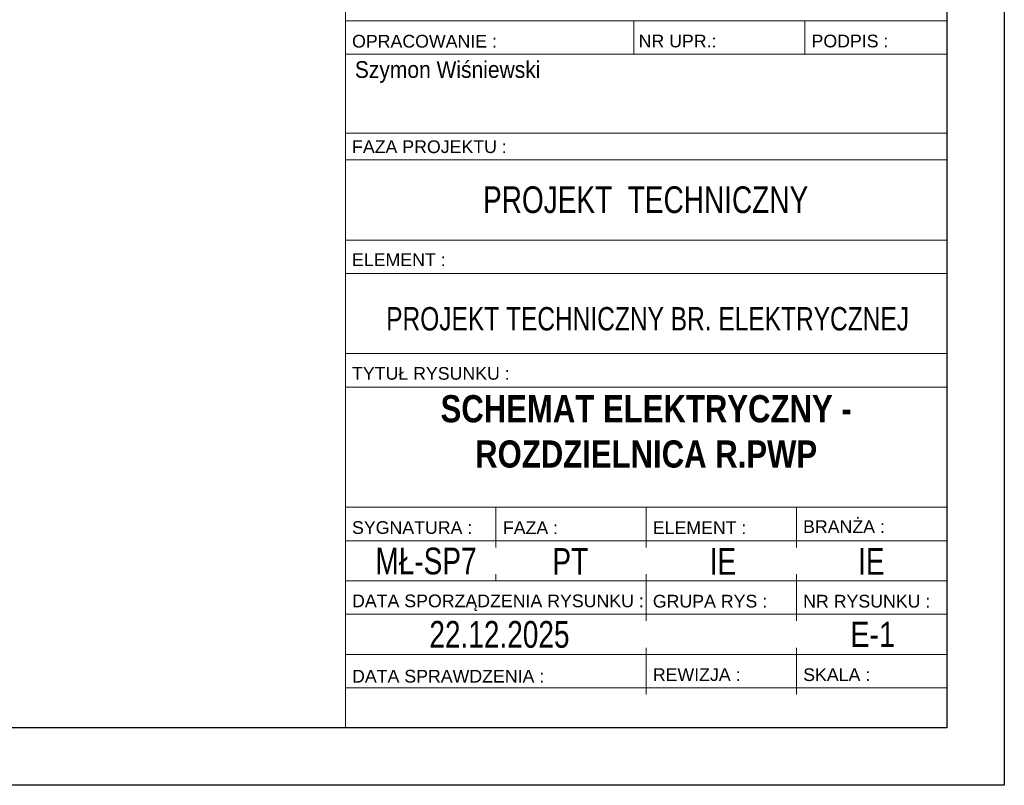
# Model space of a CAD drawing. Header units: millimetres. Extents: x -14609 to 44937, y 52278 to 67558.
# Tile 30 of 48: x 36294 to 37237, y 55548 to 56282. Entities that reach past the tile are written whole.
import ezdxf

# ---------------------------------------------------------------- set-up
doc = ezdxf.new("R2010")
doc.units = ezdxf.units.MM
doc.styles.add('GENERATED_STYLE_1', font='ARIALN.TTF')
doc.styles.add('GENERATED_STYLE_2', font='ARIALNB.TTF')
doc.styles.add('GENERATED_STYLE_3', font='arial.ttf')

# ---------------------------------------------------------------- blocks, each defined once
blk = doc.blocks.new('*U34')
for points in [[(0, 0), (-2100, 0), (-2100, 2970), (0, 2970)], [(-55, 55), (-1900, 55), (-1900, 2915), (-55, 2915)]]:
    blk.add_lwpolyline(points, close=True)

msp = doc.modelspace()

# ---------------------------------------------------------------- linework, layer by layer
at = {"color": 7, "linetype": 'Continuous', "lineweight": 13}
for p, q in [((36605.94, 56280.46), (37181.94, 56280.46)), ((36882.27, 56280.46), (36882.27, 56280.44)), ((36882.27, 56280.46), (36882.27, 56248.46)), ((37045.94, 56280.46), (37045.94, 56248.46)), ((36605.94, 56248.46), (37181.94, 56248.46)), ((36605.94, 56172.95), (37181.94, 56172.95)), ((36605.94, 56172.95), (37181.94, 56172.95)), ((36605.94, 56147.35), (37181.94, 56147.35)), ((36605.94, 56070.55), (37181.94, 56070.55)), ((36605.94, 56038.55), (37181.94, 56038.55)), ((36605.94, 55961.75), (37181.94, 55961.75)), ((36605.94, 55929.75), (37181.94, 55929.75)), ((36605.94, 55814.55), (37181.94, 55814.55)), ((36749.94, 55814.55), (36749.94, 55776.12)), ((36893.94, 55814.55), (36893.94, 55776.12)), ((37037.94, 55814.55), (37037.94, 55776.12)), ((36605.94, 55782.52), (37181.94, 55782.52)), ((36749.94, 55750.52), (36749.94, 55744.12)), ((36893.94, 55750.52), (36893.94, 55705.72)), ((37037.94, 55750.52), (37037.94, 55705.72)), ((36605.94, 55744.12), (37181.94, 55744.12)), ((36605.94, 55712.12), (37181.94, 55712.12)), ((36893.94, 55680.12), (36893.94, 55635.32)), ((37037.94, 55680.12), (37037.94, 55635.32)), ((36605.94, 55673.72), (37181.94, 55673.72)), ((36605.94, 55641.72), (37181.94, 55641.72))]:
    msp.add_line(p, q, dxfattribs=at)
at = {"color": 7, "linetype": 'Continuous', "lineweight": 13, "flags": 128}
msp.add_lwpolyline([(36605.94, 57950.89), (37181.94, 57950.89), (37181.94, 55603.32), (36605.94, 55603.32)], close=True, dxfattribs=at)

# ---------------------------------------------------------------- block references
msp.add_blockref('*U34', (37236.94, 55548.32))

# ---------------------------------------------------------------- texts
at = {"color": 7, "linetype": 'Continuous', "lineweight": 13}
for s, insert, char_height, attachment_point, style in [('\\A1;{\\pql;\\fArial|b0|i0|c238|p38;OPRACOWANIE :}', (36612.34, 56260.83), 12.16, 4, 'GENERATED_STYLE_3'), ('\\A1;{\\pql;\\fArial|b0|i0|c238|p38;NR UPR.:}', (36886.73, 56261.02), 12.16, 4, 'GENERATED_STYLE_3'), ('\\A1;{\\pql;\\fArial|b0|i0|c238|p38;PODPIS :}', (37052.34, 56261.03), 12.16, 4, 'GENERATED_STYLE_3'), ('\\pxql;\\A1;\\W0.9;Szymon Wiśniewski', (36615, 56231.4), 16, 4, 'GENERATED_STYLE_3'), ('\\A1;{\\pql;\\fArial|b0|i0|c238|p38;FAZA PROJEKTU\\fArial|b0|i0|c238|p38; \\fArial|b0|i0|c238|p38;:}', (36612.3, 56159.8), 12.16, 4, 'GENERATED_STYLE_3'), ('\\A1;{\\W0.750000x;\\pqc;\\fArial|b0|i0|c238|p38;PROJEKT  TECHNICZNY}', (36893.46, 56108.96), 25.6, 5, 'GENERATED_STYLE_3'), ('\\A1;{\\pql;\\fArial|b0|i0|c238|p38;ELEMENT\\fArial|b0|i0|c238|p38; \\fArial|b0|i0|c238|p38;:}', (36612.3, 56051.63), 12.16, 4, 'GENERATED_STYLE_3'), ('\\pxqc;\\A1;\\W0.75;PROJEKT TECHNICZNY BR. ELEKTRYCZNEJ', (36895.34, 55994.96), 22.4, 5, 'GENERATED_STYLE_3'), ('\\A1;{\\pql;\\fArial|b0|i0|c238|p38;TYTUŁ RYSUNKU\\fArial|b0|i0|c238|p38; \\fArial|b0|i0|c238|p38;:}', (36612.3, 55942.73), 12.16, 4, 'GENERATED_STYLE_3'), ('\\pxqc;\\A1;\\fArial Narrow|b1|i0|c0|p34;SCHEMAT ELEKTRYCZNY - \\PROZDZIELNICA R.PWP', (36893.94, 55852.25), 26, 8, 'GENERATED_STYLE_2'), ('\\A1;{\\pql;\\fArial|b0|i0|c238|p38;SYGNATURA\\fArial|b0|i0|c238|p38; \\fArial|b0|i0|c238|p38;:}', (36612.3, 55795.09), 12.16, 4, 'GENERATED_STYLE_3'), ('\\A1;{\\pql;\\fArial|b0|i0|c238|p38;FAZA\\fArial|b0|i0|c238|p38; \\fArial|b0|i0|c238|p38;:}', (36756.8, 55795.01), 12.16, 4, 'GENERATED_STYLE_3'), ('\\A1;{\\pql;\\fArial|b0|i0|c238|p38;ELEMENT\\fArial|b0|i0|c238|p38; \\fArial|b0|i0|c238|p38;:}', (36900.3, 55795), 12.16, 4, 'GENERATED_STYLE_3'), ('\\A1;{\\pql;\\fArial|b0|i0|c238|p38;BRANŻA\\fArial|b0|i0|c238|p38; \\fArial|b0|i0|c238|p38;:}', (37044.21, 55796.04), 12.16, 4, 'GENERATED_STYLE_3'), ('\\A1;{\\W0.750000x;\\pqc;\\fArial|b0|i0|c238|p38;MŁ-SP7}', (36683.13, 55762.95), 25.6, 5, 'GENERATED_STYLE_3'), ('\\A1;{\\W0.750000x;\\pqc;\\fArial|b0|i0|c238|p38;PT}', (36821.29, 55762.71), 25.6, 5, 'GENERATED_STYLE_3'), ('\\pxqc;\\A1;\\W0.75;IE', (36967.42, 55762.72), 25.6, 5, 'GENERATED_STYLE_3'), ('\\A1;{\\W0.750000x;\\pqc;\\fArial|b0|i0|c238|p38;IE}', (37109.61, 55762.72), 25.6, 5, 'GENERATED_STYLE_3'), ('\\A1;{\\pql;\\fArial|b0|i0|c238|p38;DATA \\fArial|b0|i0|c238|p38;SPORZĄDZENIA RYSUNKU \\fArial|b0|i0|c238|p38;:}', (36612.34, 55723.16), 12.16, 4, 'GENERATED_STYLE_3'), ('\\A1;{\\pql;\\fArial|b0|i0|c238|p38;GRUPA RYS :}', (36900.34, 55724.58), 12.16, 4, 'GENERATED_STYLE_3'), ('\\A1;{\\pql;\\fArial|b0|i0|c238|p38;NR RYSUNKU \\fArial|b0|i0|c238|p38;:}', (37044.34, 55724.58), 12.16, 4, 'GENERATED_STYLE_3'), ('\\A1;{\\W0.750000x;\\pqc;\\fArial|b0|i0|c238|p38;22.12.2025}', (36753.47, 55692.71), 25.6, 5, 'GENERATED_STYLE_3'), ('\\pxqc,t25.005167,34.493917;\\A1;\\fArial Narrow|b0|i0|c0|p34;E-1', (37110.89, 55704.89), 24, 2, 'GENERATED_STYLE_1'), ('\\A1;{\\pql;\\fArial|b0|i0|c238|p38;REWIZJA \\fArial|b0|i0|c238|p38;:}', (36900.34, 55654.28), 12.16, 4, 'GENERATED_STYLE_3'), ('\\A1;{\\pql;\\fArial|b0|i0|c238|p38;SKALA :}', (37044.34, 55654.18), 12.16, 4, 'GENERATED_STYLE_3'), ('\\A1;{\\pql;\\fArial|b0|i0|c238|p38;DATA \\fArial|b0|i0|c238|p38;SPRAWDZENIA \\fArial|b0|i0|c238|p38;:}', (36612.34, 55652.73), 12.16, 4, 'GENERATED_STYLE_3')]:
    msp.add_mtext(s, dxfattribs=dict(at, insert=insert, char_height=char_height, attachment_point=attachment_point, style=style))

doc.saveas('drawing.dxf')
